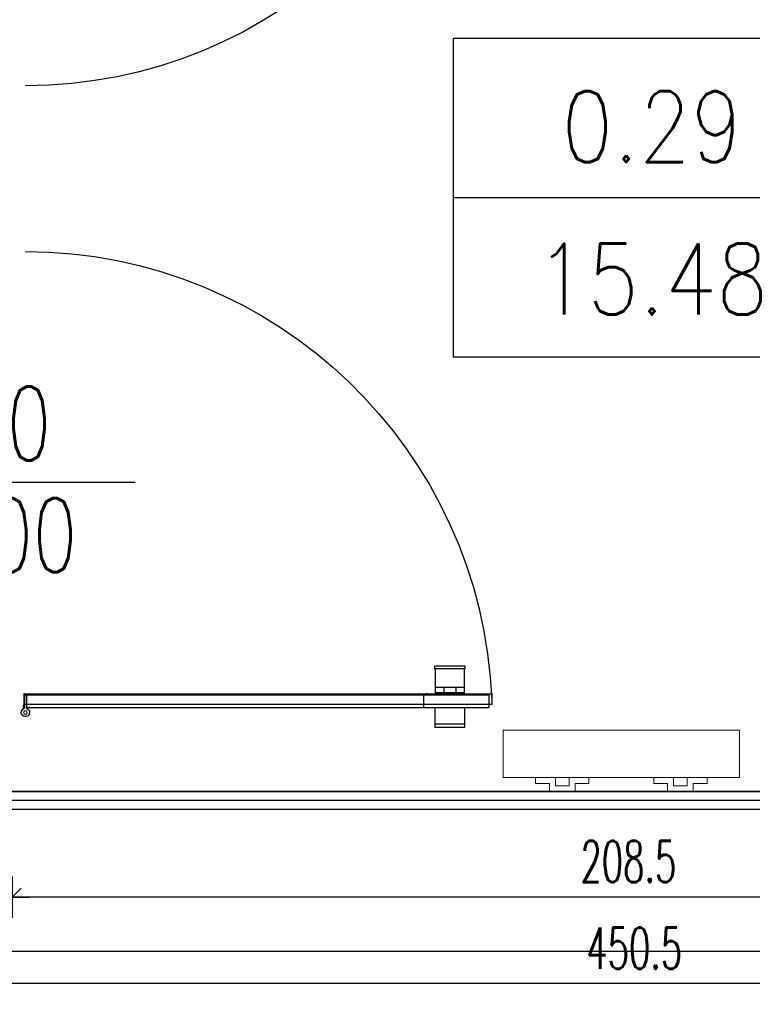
# Model space of a CAD drawing. Header units: centimetres. Extents: x -15121 to 30567, y -60641 to 0.
# Tile 30 of 256: x 2365 to 2489, y -25622 to -25455. Entities that reach past the tile are written whole.
import ezdxf
from ezdxf.enums import TextEntityAlignment as Align

# ---------------------------------------------------------------- set-up
doc = ezdxf.new("R2010")
doc.units = ezdxf.units.CM
doc.header["$LTSCALE"] = 60
for name, color, linetype in [('AIKA podłoga wc pod meble', 8, 'Continuous'), ('AIKA TYNK', 5, 'Continuous'), ('AIKA widokowe', 7, 'Continuous'), ('AIKA wymiarowanie gnaizdka rzut lobby', 7, 'Continuous'), ('AIKA wymiarowanie wc rzut', 7, 'Continuous'), ('AIKA ŚCIANA', 8, 'Continuous'), ('F-BIL', 1, 'Continuous'), ('F-BIL-OP', 3, 'Continuous'), ('F-BIL-TA', 1, 'Continuous')]:
    doc.layers.add(name, color=color, linetype=linetype)
doc.layers.add('IS_Grzejnik', color=15, linetype='Continuous', lineweight=5)
doc.styles.add('RomanS', font='romans.shx')
doc.styles.add('SIMPLEX', font='simplex', dxfattribs={"width": 0.85})
doc.styles.add('wymiar', font='txt.shx', dxfattribs={"width": 0.6})
doc.dimstyles.new('Dwudziestka', dxfattribs={"dimtxt": 7, "dimasz": 0.7, "dimexe": 5, "dimexo": 0, "dimgap": 2.5, "dimtad": 1, "dimtoh": 1, "dimdec": 3, "dimrnd": 0.5, "dimdsep": 46, "dimtxsty": 'wymiar', "dimblk": 'znacznik', "dimcen": 0, "dimdle": 5, "dimse1": 1, "dimse2": 1, "dimclrd": 256, "dimclre": 256, "dimclrt": 256, "dimadec": 0, "dimazin": 0, "dimtfac": 0.4, "dimtdec": 3, "dimtix": 1, "dimtofl": 0, "dimtmove": 2, "dimatfit": 3, "dimldrblk": 'znacznik', "dimfxl": 1, "dimtolj": 1, "dimarcsym": 0})

# ---------------------------------------------------------------- blocks, each defined once
blk = doc.blocks.new('sl parawan')
at = {"layer": 'AIKA widokowe'}
for p, q in [((-129.98, -190), (-135.08, -190)), ((-135.08, -190), (-135.08, -190.5)), ((-135.08, -190.5), (-129.98, -190.5)), ((-135.03, -194.95), (-135.03, -190.5)), ((-130.03, -190.5), (-130.03, -194.95)), ((-129.98, -190.5), (-129.98, -190)), ((-60.52, -194.77), (-139.62, -194.77)), ((-139.06, -194.95), (-60.99, -194.95)), ((-130.03, -193.6), (-135.03, -193.6)), ((-130.03, -194.5), (-135.03, -194.5)), ((-133.53, -193.6), (-133.53, -194.5)), ((-131.53, -193.6), (-131.53, -194.5)), ((-60.92, -197.23), (-60.92, -194.85)), ((-60.92, -194.85), (-60.52, -194.85)), ((-60.92, -197.06), (-60.92, -194.95)), ((-60.92, -194.95), (-60.52, -194.95)), ((-60.52, -194.85), (-60.52, -196.73)), ((-60.52, -194.95), (-60.52, -197.23)), ((-139.62, -196.57), (-60.52, -196.57)), ((-139.12, -195.01), (-139.12, -196.99)), ((-128.09, -195.01), (-128.09, -196.99)), ((-60.92, -195.01), (-60.92, -196.99)), ((-60.99, -197.06), (-139.06, -197.06)), ((-135.03, -197.06), (-135.03, -199.9)), ((-130.03, -199.9), (-130.03, -197.06)), ((-61.12, -197.32), (-61.12, -197.06)), ((-61.12, -197.06), (-60.92, -197.06)), ((-60.52, -196.73), (-60.32, -196.73)), ((-60.32, -196.73), (-60.32, -197.32)), ((-135.08, -200.4), (-135.08, -199.9)), ((-135.08, -199.9), (-129.98, -199.9)), ((-129.98, -199.9), (-129.98, -200.4)), ((-129.98, -200.4), (-135.08, -200.4))]:
    blk.add_line(p, q, dxfattribs=at)
at = {"layer": 'AIKA widokowe', "extrusion": (0, 0, -1)}
for p, q in [((-60.52, -194.77), (-139.62, -194.77)), ((-139.62, -194.77), (-139.62, -196.57)), ((-60.52, -196.57), (-60.52, -194.77)), ((-139.62, -196.57), (-60.52, -196.57))]:
    blk.add_line(p, q, dxfattribs=at)
at = {"layer": 'AIKA widokowe'}
blk.add_circle((-60.72, -197.9), 0.3, dxfattribs=at)
for centre, radius, start, end in [((-60.64, -12.8), 79.05, 182.2555, 269.9371), ((-60.64, -198.93), 79.05, 90.0629, 177.7445), ((-139.06, -195.01), 0.065, 90, 180), ((-128.03, -195.01), 0.065, 90, 180), ((-60.99, -195.01), 0.065, 0, 90), ((-139.06, -196.99), 0.065, 180, 270), ((-128.03, -196.99), 0.065, 180, 270), ((-60.72, -197.9), 0.7, 106.6015, 55.1501), ((-60.72, -197.9), 0.7, 124.8499, 73.3985), ((-60.99, -196.99), 0.065, 270, 0)]:
    blk.add_arc(centre, radius, start, end, dxfattribs=at)
for p in [(-139.62, -194.77), (-128.59, -194.77), (-60.52, -194.77)]:
    blk.add_point(p, dxfattribs=at)
blk = doc.blocks.new('DYBY-BL5')
at = {"layer": 'F-BIL-TA', "color": 1}
blk.add_line((0, 45), (110, 45), dxfattribs=at)
blk.add_lwpolyline([(0, 0), (0, 90), (110, 90), (110, 0)], close=True, dxfattribs=at)
at = {"layer": 'F-BIL-OP', "style": 'SIMPLEX', "width": 0.85}
blk.add_attdef('NR', text='', height=20, dxfattribs=at).set_placement((56, 55), align=Align.CENTER)
at = {"layer": 'F-BIL-OP', "color": 2, "style": 'SIMPLEX', "width": 0.85, "flags": 1}
for tag, p in [('NAZWA', (119, 55)), ('POSADZKA', (119, 12)), ('GRUPA', (119, -27)), ('RODZAJ', (119, -72))]:
    blk.add_attdef(tag, p, '', height=19, dxfattribs=at)
at = {"layer": 'F-BIL-OP', "color": 2, "style": 'SIMPLEX', "width": 0.85}
blk.add_attdef('POW.', text='', height=20, dxfattribs=at).set_placement((56, 12), align=Align.CENTER)
at = {"layer": 'F-BIL-OP', "color": 2, "style": 'SIMPLEX', "width": 0.85, "flags": 1}
blk.add_attdef('POWH.', text='', height=20, dxfattribs=at).set_placement((56, -27), align=Align.CENTER)
blk = doc.blocks.new('znacznik')
at = {"color": 0}
for points in [[(0, -5), (0, 5)], [(-4, 0), (4, 0)]]:
    blk.add_lwpolyline(points, dxfattribs=at)
at = {"color": 1}
blk.add_lwpolyline([(-2.12, -2.12), (2.12, 2.12)], dxfattribs=at)
blk = doc.blocks.new('*D5866')
at = {"layer": 'AIKA wymiarowanie wc rzut', "lineweight": -2, "transparency": 16777216}
blk.add_line((2571.94, -25603.53), (2364.84, -25603.53), dxfattribs=at)
at = {"layer": 'Defpoints', "color": 0, "transparency": 16777216}
for p in [(2364.14, -25585.7), (2572.64, -25585.57), (2364.14, -25603.53)]:
    blk.add_point(p, dxfattribs=at)
at = {"layer": 'AIKA wymiarowanie wc rzut', "lineweight": -2, "transparency": 16777216, "xscale": 0.7, "yscale": 0.7, "zscale": 0.7, "rotation": 180}
blk.add_blockref('znacznik', (2364.14, -25603.53), dxfattribs=at)
at = {"layer": 'AIKA wymiarowanie wc rzut', "lineweight": -2, "transparency": 16777216, "xscale": 0.7, "yscale": 0.7, "zscale": 0.7}
blk.add_blockref('znacznik', (2572.64, -25603.53), dxfattribs=at)
at = {"layer": 'AIKA wymiarowanie wc rzut', "transparency": 16777216, "insert": (2468.39, -25597.53), "char_height": 7, "attachment_point": 5, "style": 'wymiar'}
blk.add_mtext('\\A1;208.5', dxfattribs=at)
blk = doc.blocks.new('*D5867')
at = {"layer": 'AIKA wymiarowanie wc rzut', "lineweight": -2, "transparency": 16777216}
blk.add_line((2363.44, -25603.53), (2248.84, -25603.53), dxfattribs=at)
at = {"layer": 'Defpoints', "color": 0, "transparency": 16777216}
for p in [(2248.14, -25585.7), (2364.14, -25585.7), (2248.14, -25603.53)]:
    blk.add_point(p, dxfattribs=at)
at = {"layer": 'AIKA wymiarowanie wc rzut', "lineweight": -2, "transparency": 16777216, "xscale": 0.7, "yscale": 0.7, "zscale": 0.7, "rotation": 180}
blk.add_blockref('znacznik', (2248.14, -25603.53), dxfattribs=at)
at = {"layer": 'AIKA wymiarowanie wc rzut', "lineweight": -2, "transparency": 16777216, "xscale": 0.7, "yscale": 0.7, "zscale": 0.7}
blk.add_blockref('znacznik', (2364.14, -25603.53), dxfattribs=at)
at = {"layer": 'AIKA wymiarowanie wc rzut', "transparency": 16777216, "insert": (2306.14, -25597.53), "char_height": 7, "attachment_point": 5, "style": 'wymiar'}
blk.add_mtext('\\A1;116', dxfattribs=at)
blk = doc.blocks.new('*D5889')
at = {"layer": 'AIKA wymiarowanie wc rzut', "lineweight": -2, "transparency": 16777216}
blk.add_line((2693.94, -25618.19), (2244.84, -25618.19), dxfattribs=at)
at = {"layer": 'Defpoints', "color": 0, "transparency": 16777216}
for p in [(2244.14, -25588.7), (2694.64, -25588.73), (2244.14, -25618.19)]:
    blk.add_point(p, dxfattribs=at)
at = {"layer": 'AIKA wymiarowanie wc rzut', "lineweight": -2, "transparency": 16777216, "xscale": 0.7, "yscale": 0.7, "zscale": 0.7, "rotation": 180}
blk.add_blockref('znacznik', (2244.14, -25618.19), dxfattribs=at)
at = {"layer": 'AIKA wymiarowanie wc rzut', "lineweight": -2, "transparency": 16777216, "xscale": 0.7, "yscale": 0.7, "zscale": 0.7}
blk.add_blockref('znacznik', (2694.64, -25618.19), dxfattribs=at)
at = {"layer": 'AIKA wymiarowanie wc rzut', "transparency": 16777216, "insert": (2469.39, -25612.19), "char_height": 7, "attachment_point": 5, "style": 'wymiar'}
blk.add_mtext('\\A1;450.5', dxfattribs=at)

msp = doc.modelspace()

# ---------------------------------------------------------------- linework, layer by layer
at = {"layer": 'AIKA podłoga wc pod meble'}
msp.add_lwpolyline([(2658.6412, -25141.6963), (2658.6412, -25161.6963), (2573.6412, -25161.6963), (2573.6412, -25173.1963), (2555.6412, -25173.1963), (2555.6412, -25161.6963), (2248.1413, -25161.6963), (2248.1413, -25585.6963), (2693.1412, -25585.6963), (2693.1412, -25430.6963), (2537.1412, -25430.6963), (2537.1412, -25364.5889), (2555.6412, -25364.5889), (2555.6412, -25263.1963), (2573.6412, -25263.1963), (2573.6412, -25400.6963), (2855.6412, -25400.6963), (2855.6412, -25161.6963), (2759.6412, -25161.6963), (2759.6412, -25141.6963)], close=True, dxfattribs=at)
at = {"layer": 'AIKA TYNK'}
msp.add_line((2694.6412, -25587.1963), (2246.6413, -25587.1963), dxfattribs=at)
at = {"layer": 'AIKA widokowe'}
for p, q in [((2384.9136, -25533.3653), (2352.0933, -25533.3653)), ((2693.1412, -25585.6963), (2248.1413, -25585.6963))]:
    msp.add_line(p, q, dxfattribs=at)
at = {"layer": 'AIKA wymiarowanie gnaizdka rzut lobby', "color": 8}
msp.add_line((2033.6412, -25612.6963), (3057.6412, -25612.6963), dxfattribs=at)
at = {"layer": 'AIKA ŚCIANA'}
msp.add_line((3033.6412, -25588.6963), (1845.6412, -25588.6963), dxfattribs=at)
at = {"layer": 'IS_Grzejnik', "color": 15, "extrusion": (0, 0, -1)}
msp.add_lwpolyline([(-2487.1949, -25583.2963), (-2447.1949, -25583.2963), (-2447.1949, -25575.2963), (-2487.1949, -25575.2963)], close=True, dxfattribs=at)
at = {"layer": 'IS_Grzejnik', "color": 15}
for points in [[(2461.6949, -25583.2963), (2458.3616, -25583.2963), (2458.3616, -25584.6963), (2456.0282, -25584.6963), (2456.0282, -25583.2963), (2452.6949, -25583.2963), (2452.6949, -25584.2963), (2455.0282, -25584.2963), (2455.0282, -25585.6963), (2459.3616, -25585.6963), (2459.3616, -25584.2963), (2461.6949, -25584.2963)], [(2481.6949, -25583.2963), (2478.3616, -25583.2963), (2478.3616, -25584.6963), (2476.0282, -25584.6963), (2476.0282, -25583.2963), (2472.6949, -25583.2963), (2472.6949, -25584.2963), (2475.0282, -25584.2963), (2475.0282, -25585.6963), (2479.3616, -25585.6963), (2479.3616, -25584.2963), (2481.6949, -25584.2963)]]:
    msp.add_lwpolyline(points, close=True, dxfattribs=at)

# ---------------------------------------------------------------- block references
at = {"layer": 'AIKA widokowe', "color": 8, "xscale": -1}
msp.add_blockref('sl parawan', (2305.6413, -25374.3953), dxfattribs=at)
at = {"layer": 'F-BIL', "xscale": 0.6, "yscale": 0.6, "zscale": 0.6}
msp.add_blockref('DYBY-BL5', (2438.7742, -25512.1588), dxfattribs=at).add_auto_attribs({'NR': '0.29', 'POW.': '15.48'})

# ---------------------------------------------------------------- texts
at = {"layer": 'AIKA widokowe', "style": 'RomanS', "width": 0.7}
for s, p in [('80', (2355.7124, -25529.6411)), ('200', (2352.6087, -25548.5543))]:
    msp.add_text(s, height=12.5, dxfattribs=at).set_placement(p)

# ---------------------------------------------------------------- dimensions: what is measured, and where the dimension line sits
at = {"layer": 'AIKA wymiarowanie wc rzut', "color": 2}
for base, p1, p2, picture, middle in [((2248.1413, -25603.5332), (2364.1413, -25585.6963), (2248.1413, -25585.6963), '*D5867', (2306.1413, -25597.5332)), ((2364.1413, -25603.5332), (2572.6412, -25585.5663), (2364.1413, -25585.6963), '*D5866', (2468.3913, -25597.5332)), ((2244.1413, -25618.187), (2694.6412, -25588.7303), (2244.1413, -25588.6963), '*D5889', (2469.3913, -25612.187))]:
    dim = msp.add_linear_dim(base=base, p1=p1, p2=p2, dimstyle='Dwudziestka', dxfattribs=at)
    dim.commit()
    dim.dimension.update_dxf_attribs({"geometry": picture, "text_midpoint": middle})

doc.saveas('drawing.dxf')
